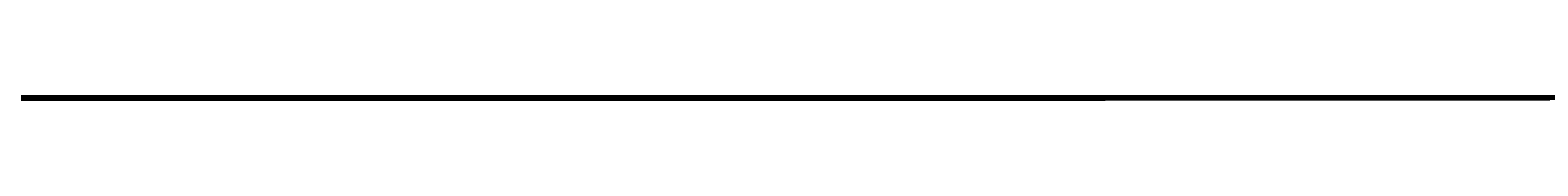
# Model space of a CAD drawing. Header units: millimetres. Extents: x -12354389001 to 271431, y -126469 to 48347.
# Tile 61 of 79: x -12327779102 to -12327565168, y -42912 to -42351. Entities that reach past the tile are written whole.
import ezdxf
from ezdxf.enums import TextEntityAlignment as Align

# ---------------------------------------------------------------- set-up
doc = ezdxf.new("R2010")
doc.units = ezdxf.units.MM
for name, pattern in [('1', [0]), ('4', [5, 3, -2]), ('BGS', [10, 0, 10])]:
    doc.linetypes.add(name, pattern=pattern)
doc.layers.get('0').update_dxf_attribs({"lineweight": 9})
doc.layers.add('00 opisy', color=7, linetype='Continuous', lineweight=25)
doc.layers.add('EBUPP', color=7, linetype='1', lineweight=30)
for name, color, linetype in [('EBUOA', 7, 'Continuous'), ('EDZPD', 3, '1'), ('EDZTD', 3, 'Continuous'), ('SDROK', 7, 'Continuous'), ('SDRPK', 7, '1'), ('SZOPO', 7, 'BGS'), ('SZZPZ', 102, 'Continuous'), ('UCCOA', 6, 'Continuous'), ('UCCOO', 6, 'Continuous'), ('UCCPA', 6, '1'), ('UCCPOR', 6, '1'), ('UCCTO', 6, 'Continuous'), ('UEEOA', 1, 'Continuous'), ('UEEOO', 1, 'Continuous'), ('UEEPA', 1, '1'), ('UEEPON', 1, '1'), ('UEETO', 1, 'Continuous'), ('UGGPOR', 2, '1'), ('UKKOA', 7, 'Continuous'), ('UKKOO', 1, 'Continuous'), ('UKKPA', 1, '1'), ('UKKPB', 1, '1'), ('UKKTO', 1, 'Continuous'), ('UTTOA', 7, 'Continuous'), ('UTTOO', 2, 'Continuous'), ('UTTPA', 1, '1'), ('UTTPO', 1, '1'), ('UTTTO', 2, 'Continuous'), ('UWWOA', 5, 'Continuous'), ('UWWOO', 5, 'Continuous'), ('UWWPA', 5, '1'), ('UWWPO', 5, '4'), ('UWWTO', 5, 'Continuous'), ('WUKOS', 7, 'Continuous'), ('WUKPS', 7, '1'), ('ZAKRES', 2, '1')]:
    doc.layers.add(name, color=color, linetype=linetype)
doc.styles.get("Standard").update_dxf_attribs({"font": 'arial.ttf'})

# ---------------------------------------------------------------- blocks, each defined once
blk = doc.blocks.new('DLI')
blk.add_circle((0, 0), 0.09)
for centre, start, end in [((0, 0.750093), 30.14144, 149.85856), ((-0.713298, 0.231779), 102.145781, 221.858708), ((0.713298, 0.231779), 318.141292, 77.854219), ((-0.440797, -0.606751), 174.149498, 293.852913), ((0.440797, -0.606751), 246.147087, 5.850502)]:
    blk.add_arc(centre, 0.75, start, end)
blk = doc.blocks.new('TRA')
for p, q in [((-5.5, 2.7539), (-5.5, 1.7539)), ((-4.5, 2.7539), (-4.5, 1.7539)), ((4.5, 2.7539), (4.5, 1.7539)), ((5.5, 2.7539), (5.5, 1.7539)), ((-0.5, -2.2461), (-0.5, -3.2461)), ((0.5, -2.2461), (0.5, -3.2461))]:
    blk.add_line(p, q)
blk = doc.blocks.new('WLZ')
blk.add_circle((0, 0), 0.4)
blk = doc.blocks.new('SLS')
blk.add_circle((0, 0), 0.35)
blk = doc.blocks.new('LAT')
for p, q in [((0, 1.2), (0, 2)), ((-2, 0), (-1.2, 0)), ((1.2, 0), (2, 0)), ((0, -1.2), (0, -2))]:
    blk.add_line(p, q)
blk = doc.blocks.new('STE')
for p, q in [((-1, 0.5), (-1, -0.5)), ((1, 0.5), (1, -0.5)), ((-1, 0), (1, 0))]:
    blk.add_line(p, q)
blk = doc.blocks.new('WLD')
for p, q in [((0.75, 0.5), (-0.75, 0.5)), ((-0.75, 0.5), (-0.75, -0.5)), ((0.75, -0.5), (0.75, 0.5)), ((-0.75, -0.5), (0.75, -0.5))]:
    blk.add_line(p, q)
blk = doc.blocks.new('WSP')
blk.add_circle((0, 0), 0.09)
blk = doc.blocks.new('Wrocławska 82')
at = {"layer": 'EBUPP', "linetype": '1'}
for p, q in [((-295016.04, 34129.8), (-295002.16, 34126.39)), ((-295002.16, 34126.39), (-295003.82, 34119.63)), ((-295003.82, 34119.63), (-294998.24, 34118.26)), ((-295005.9, 34111.24), (-295008.58, 34100.33)), ((-294990.59, 34107.48), (-295005.9, 34111.24)), ((-295007.63, 33869.96), (-294990.7, 33865.86)), ((-294997.12, 33856.75), (-295015.66, 33861.24)), ((-295001.54, 33838.5), (-294997.12, 33856.75)), ((-295006.5, 33826.9), (-295003.57, 33838.99)), ((-295003.57, 33838.99), (-295001.54, 33838.5)), ((-294999.54, 33825.22), (-295006.5, 33826.9)), ((-295006.64, 33734.96), (-295001.84, 33733.51)), ((-295001.84, 33733.51), (-295003.2, 33729.04)), ((-295003.2, 33729.04), (-295007.99, 33730.49)), ((-295001.68, 33718.66), (-295005.55, 33704.64)), ((-294987.05, 33714.63), (-295001.68, 33718.66)), ((-295005.55, 33704.64), (-295000.81, 33703.33))]:
    blk.add_line(p, q, dxfattribs=at)
at = {"layer": 'EDZPD', "linetype": '1'}
for p, q in [((-295022.5, 34151.52), (-294988.97, 34141.91)), ((-294993.25, 33742.6), (-295015.45, 33733.75)), ((-295002.75, 33725.69), (-294999.74, 33731.05)), ((-295002.75, 33725.69), (-295013.33, 33727.85)), ((-295005.12, 33690.17), (-295009.48, 33689.45)), ((-294993.64, 33686.42), (-295005.12, 33690.17)), ((-295002.62, 33684.61), (-295013.14, 33679.18)), ((-294995.32, 33683.17), (-295002.62, 33684.61)), ((-295004, 33679.07), (-294997.78, 33679.15)), ((-295008.81, 33674.35), (-295004, 33679.07))]:
    blk.add_line(p, q, dxfattribs=at)
at = {"layer": 'SDRPK', "linetype": '1'}
for p, q in [((-295008.74, 34171.58), (-294995.42, 34167.69)), ((-295011.47, 34169.81), (-294999.54, 34166.21)), ((-295003.88, 34164.16), (-295012.33, 34166.59)), ((-294987.57, 34159.19), (-295003.88, 34164.16)), ((-295014.02, 34156.23), (-295004.54, 34153.53)), ((-295004.54, 34153.53), (-294990.84, 34149.59)), ((-294987.22, 34083.2), (-295009.49, 34088.55)), ((-295020.09, 33998.61), (-294998.3, 33993.18)), ((-294914.93, 33943.43), (-295031.34, 33971.7)), ((-294931.78, 33940.05), (-295016.3, 33960.57)), ((-295029.76, 33907.16), (-295004.82, 33901.12)), ((-295004.82, 33901.12), (-294946.88, 33887.19)), ((-295012.32, 33898.07), (-294945.64, 33882.04)), ((-294986.99, 33876.26), (-295058.18, 33893.68)), ((-295039.22, 33885.37), (-294998.98, 33875.89)), ((-294998.46, 33854.54), (-295002.16, 33839.29)), ((-295004.29, 33839.85), (-295005.04, 33836.63)), ((-295002.16, 33839.29), (-295004.29, 33839.85)), ((-295005.04, 33836.63), (-295007.15, 33827.94)), ((-295003.36, 33824.78), (-295006.01, 33813.27)), ((-295003.36, 33824.78), (-295000.61, 33824.08)), ((-295015.86, 33805.83), (-295002.74, 33805.06)), ((-294995.01, 33794.31), (-295014.93, 33751.74)), ((-295000.79, 33781.94), (-295005.76, 33784.63)), ((-295005.03, 33762.28), (-294995.27, 33783.11)), ((-295009.41, 33753.05), (-295005.03, 33762.28)), ((-295002.63, 33728.04), (-295008.64, 33729.56)), ((-295002.67, 33718.97), (-294999.58, 33724.44)), ((-295011.17, 33721.37), (-295002.67, 33718.97)), ((-294999.11, 33721.16), (-295001.68, 33718.66)), ((-295002.67, 33718.97), (-295001.68, 33718.66)), ((-295015.74, 33691.52), (-294997.77, 33687.93)), ((-295010.33, 33671.83), (-295000.29, 33679.21))]:
    blk.add_line(p, q, dxfattribs=at)
at = {"layer": 'SDRPK', "linetype": '4'}
for p, q in [((-295000.92, 34126.91), (-295016.84, 34130.81)), ((-295002.51, 34120.12), (-295000.92, 34126.91)), ((-294999.1, 34119.31), (-295002.51, 34120.12)), ((-295006.48, 34104.4), (-295005.1, 34110.14)), ((-295005.1, 34110.14), (-294991.97, 34106.98)), ((-295006.49, 34104.4), (-295005.27, 34104)), ((-295005.27, 34104), (-295008.85, 34088.39)), ((-295006.33, 34095.19), (-294996.67, 34092.83)), ((-294997.02, 34091.41), (-295006.84, 34093.93)), ((-294997.81, 33978.25), (-295038.14, 33988.53)), ((-295010.89, 33977.71), (-294986.26, 33971.42)), ((-295007.28, 33871.39), (-294990.31, 33867.31)), ((-295026.49, 33856.35), (-295005.35, 33823.5)), ((-295008.38, 33811.54), (-295005.35, 33823.5)), ((-295009.89, 33776.45), (-295005.96, 33774.54)), ((-295005.96, 33774.54), (-295007.44, 33771.5))]:
    blk.add_line(p, q, dxfattribs=at)
at = {"layer": 'SDRPK', "linetype": '1'}
for centre, radius, start, end in [((-295050.033, 34063.0099), 99.86, 61.262121, 66.691352), ((-294974.9709, 34202.8128), 58.83, 242.626779, 250.550326), ((-295014.2905, 33817.4596), 9.28, 285.56716, 333.16237), ((-295003.091, 33817.265), 12.21, 271.64727, 310.56932), ((-295012.9785, 33756.9972), 20.18, 274.14464, 326.40072), ((-295002.5045, 33731.3276), 3.29, 267.8143, 315.9471), ((-295001.5502, 33669.2298), 16.98, 85.60848, 131.17876), ((-295002.2103, 33670.7013), 13.07, 77.26915, 145.25622), ((-295002.1371, 33671.0878), 10.58, 68.32831, 132.24478)]:
    blk.add_arc(centre, radius, start, end, dxfattribs=at)
at = {"layer": 'SZOPO', "linetype": 'BGS'}
for p, q in [((-295022.55, 34150.84), (-294994.54, 34142.76)), ((-295020.94, 33998), (-294999.16, 33992.5)), ((-294998.13, 33978.98), (-295036.23, 33988.93)), ((-295017.87, 33979.07), (-294995.14, 33973.23)), ((-295002.61, 33790.3), (-294996.18, 33800.76)), ((-295011.14, 33776.32), (-295002.61, 33790.3)), ((-294989.91, 33781.95), (-295007.59, 33750.6)), ((-295000.19, 33750), (-295001.23, 33748.19)), ((-294994.24, 33739), (-295011.38, 33735.86)), ((-294999.11, 33720.72), (-295001.41, 33718.76)), ((-294997.33, 33687.49), (-295015.47, 33691.36))]:
    blk.add_line(p, q, dxfattribs=at)
at = {"layer": 'UCCOA'}
for p, q in [((-295006.9188, 34043.2004), (-295000.5348, 34043.2004)), ((-295003.9787, 33850.0569), (-295005.289, 33849.3402)), ((-295011.5427, 33849.3402), (-295005.289, 33849.3402)), ((-295011.077, 33700.1134), (-295005.149, 33700.1134)), ((-295004.4862, 33698.4852), (-295005.149, 33700.1134))]:
    blk.add_line(p, q, dxfattribs=at)
at = {"layer": 'UCCPOR', "linetype": '1'}
for p, q in [((-295024.55, 34053.81), (-294998.28, 34047.24)), ((-294998.41, 34046.46), (-295024.74, 34053.03)), ((-294996.56, 34045.04), (-295004.23, 34009.4)), ((-295005.09, 34009.55), (-294997.51, 34044.62)), ((-295007.28, 34009.96), (-295005.09, 34009.55)), ((-295007.05, 34000.04), (-295005.09, 34009.55)), ((-295004.23, 34009.4), (-295006.25, 33999.99)), ((-295005.25, 34008.85), (-295006.59, 34009.18)), ((-295006.81, 34008.32), (-295005.41, 34007.99)), ((-295005.55, 34007.42), (-295007.72, 34007.97)), ((-295006.25, 34000), (-295014.43, 33966.18)), ((-295006.25, 34000), (-295006.25, 33999.99)), ((-295004.03, 33850.65), (-295018.09, 33816.86)), ((-294999.69, 33849.51), (-295004.03, 33850.65)), ((-295017.5, 33815.8), (-295003.49, 33849.51)), ((-295003.49, 33849.51), (-294999.92, 33848.56)), ((-295020.15, 33702.31), (-294997.11, 33694.88)), ((-295003.43, 33700.32), (-295003.9, 33698.62)), ((-294998.29, 33699.01), (-295003.43, 33700.32)), ((-295001.59, 33694.98), (-295014.15, 33698.96)), ((-295004.93, 33698.86), (-295005.27, 33697.51)), ((-295003.9, 33698.62), (-295004.93, 33698.86)), ((-295003.9, 33698.62), (-295002.81, 33698.25)), ((-295002.81, 33698.25), (-295003.28, 33696.87)), ((-294985.65, 33689.88), (-295001.59, 33694.98))]:
    blk.add_line(p, q, dxfattribs=at)
at = {"layer": 'UCCTO'}
for p, q in [((-295008.715, 34044.7524), (-295000.4636, 34044.7524)), ((-295008.1936, 33851.2416), (-294999.7251, 33851.2416)), ((-295003.71, 33849.87), (-295005.1611, 33848.2296)), ((-295013.901, 33848.2296), (-295005.1611, 33848.2296))]:
    blk.add_line(p, q, dxfattribs=at)
at = {"layer": 'UEEPON', "linetype": '1'}
for p, q in [((-295008.97, 34169.79), (-295001.94, 34168.18)), ((-295001.94, 34168.18), (-295000.34, 34167.81)), ((-295010.43, 34166.88), (-295005.61, 34165.39)), ((-295005.61, 34165.39), (-295003.43, 34164.71)), ((-295003.43, 34164.71), (-295001.85, 34164.22)), ((-295001.85, 34164.22), (-294999.23, 34163.41)), ((-295012.33, 34153.47), (-295002.93, 34150.16)), ((-295002.16, 34150.34), (-295009.31, 34151.92)), ((-295012.93, 34150.35), (-295005.91, 34148.29)), ((-294999.88, 34149.76), (-295002.16, 34150.34)), ((-295002.93, 34150.16), (-294995.52, 34147.57)), ((-295005.87, 34149.41), (-295006.85, 34149.71)), ((-295001.96, 34148.36), (-295005.87, 34149.41)), ((-295007.22, 34148.33), (-295006.24, 34148.03)), ((-294996.23, 34146.75), (-295001.96, 34148.36)), ((-295006.24, 34148.03), (-295005.85, 34148.27)), ((-295005.91, 34148.29), (-295002.96, 34147.46)), ((-295002.96, 34147.46), (-295001.18, 34146.94)), ((-295001.18, 34146.94), (-294998.48, 34146.16)), ((-295011.29, 34091.36), (-295001.41, 34089.08)), ((-295001.41, 34089.08), (-294999.07, 34088.54)), ((-295003.39, 34087.65), (-295008.43, 34088.63)), ((-295002.2, 34087.39), (-295003.39, 34087.65)), ((-294999.45, 34086.8), (-295002.2, 34087.39)), ((-294998.32, 33988.92), (-295010.93, 33991.97)), ((-295026.96, 33894.37), (-294985.22, 33883.78)), ((-294966.2, 33878.26), (-295008.12, 33887.42)), ((-294990.93, 33877.17), (-295008.53, 33881.51)), ((-295002.36, 33856.77), (-295002.02, 33857.92)), ((-295010.94, 33857.69), (-295003.06, 33855.67)), ((-295003.06, 33855.67), (-295002.36, 33856.77)), ((-295001.18, 33799.84), (-294998.17, 33803.92)), ((-295011.26, 33802.15), (-295001.18, 33799.84)), ((-295004.42, 33777), (-295008.5, 33779.6)), ((-295003.72, 33776), (-295004.18, 33776.65)), ((-295005.77, 33772.84), (-295003.72, 33776)), ((-295011.95, 33766.09), (-295005.77, 33772.84)), ((-294993.73, 33739.41), (-295002.12, 33737.52)), ((-295002.12, 33737.52), (-295002.69, 33736.69)), ((-295001.89, 33736.8), (-294998.86, 33737.23)), ((-294994.4, 33737.07), (-295001.36, 33736.39)), ((-295001.36, 33736.39), (-294999.76, 33736.93)), ((-295004.67, 33736.41), (-295001.89, 33736.8)), ((-295002.69, 33736.69), (-295003.01, 33736.23)), ((-295009.3, 33735.77), (-295004.67, 33736.41)), ((-295003.01, 33736.23), (-295001.36, 33736.39)), ((-295002.71, 33735.94), (-295001.36, 33736.39)), ((-295006.75, 33735.87), (-295003.01, 33736.23)), ((-295003.01, 33736.23), (-295003.36, 33735.72)), ((-295003.36, 33735.72), (-295002.71, 33735.94)), ((-295004.48, 33735.35), (-295003.36, 33735.72)), ((-295003.36, 33735.72), (-295003.62, 33735.35)), ((-295003.5, 33735.44), (-295003.54, 33735.32)), ((-295003.5, 33735.44), (-295001.78, 33735.11)), ((-295004.77, 33734.41), (-295004.48, 33735.35)), ((-295003.76, 33735.38), (-295003.91, 33734.93)), ((-295003.62, 33735.35), (-295003.91, 33734.93)), ((-295003.76, 33735.38), (-295003.62, 33735.35)), ((-295003.62, 33735.35), (-295003.54, 33735.32)), ((-295003.89, 33734.2), (-295003.54, 33735.32)), ((-294996.89, 33733.66), (-295003.54, 33735.32)), ((-295001.78, 33735.11), (-294998.73, 33734.51)), ((-295003.91, 33734.93), (-295004.37, 33734.26)), ((-295003.91, 33734.93), (-295004.14, 33734.22)), ((-294995.88, 33719.83), (-295006.73, 33722.59)), ((-295001.54, 33719.32), (-295003.95, 33717.7)), ((-294996.08, 33717.98), (-295001.54, 33719.32)), ((-295003.7, 33717.62), (-295001.46, 33719.1)), ((-295001.46, 33719.1), (-294996.22, 33717.87)), ((-295003.95, 33717.7), (-295005.8, 33711.17)), ((-295006.34, 33708.44), (-295003.7, 33717.62)), ((-295005.8, 33711.17), (-295006.57, 33708.47)), ((-295008.92, 33694.2), (-294989.26, 33688.62)), ((-295010.84, 33693.48), (-294997.04, 33688.52)), ((-295001.67, 33685.35), (-295001.18, 33685.41)), ((-295001.18, 33685.41), (-294998.86, 33684.83)), ((-295006.42, 33684.85), (-295001.67, 33685.35))]:
    blk.add_line(p, q, dxfattribs=at)
at = {"layer": 'UEETO'}
for p, q in [((-295002.36, 33856.77), (-295003.4691, 33853.2695)), ((-295012.209, 33853.2695), (-295003.4691, 33853.2695)), ((-295010.9847, 33802.3184), (-295001.9733, 33802.3184)), ((-295007.7176, 33780.5683), (-294998.9777, 33780.5683)), ((-295004.32, 33734.29), (-295001.9392, 33732.1562)), ((-295001.9392, 33732.1562), (-294993.9592, 33732.1562))]:
    blk.add_line(p, q, dxfattribs=at)
at = {"layer": 'UGGPOR', "linetype": '1'}
for p, q in [((-295015.97, 34151.93), (-295005.2, 34148.91)), ((-295005.2, 34148.91), (-294993.85, 34145.78)), ((-295006.67, 34147.91), (-294998.49, 34145.64))]:
    blk.add_line(p, q, dxfattribs=at)
at = {"layer": 'UKKOA'}
for p, q in [((-295002.82, 34085.72), (-295005.9968, 34084.7405)), ((-295012.0551, 34084.7405), (-295005.9968, 34084.7405)), ((-295001.6339, 33997.4277), (-294998.0465, 33997.3936)), ((-295010.6556, 33873.5767), (-295004.4019, 33873.5767)), ((-294999.33, 33808.61), (-295001.282, 33806.224)), ((-295007.6008, 33806.224), (-295001.282, 33806.224)), ((-295004.9171, 33783.5515), (-295004.68, 33785.7597)), ((-295004.68, 33785.7597), (-294998.3612, 33785.7597)), ((-295002.6471, 33782.358), (-294999.9344, 33782.8229)), ((-295010.134, 33741.7382), (-295004.0757, 33741.7382)), ((-295002.4424, 33741.0478), (-295004.0757, 33741.7382)), ((-295008.9304, 33647.4004), (-295002.6116, 33647.4004))]:
    blk.add_line(p, q, dxfattribs=at)
at = {"layer": 'UKKPB', "linetype": '1'}
for p, q in [((-295004.45, 34159.75), (-294993.84, 34164.51)), ((-295008.14, 34160.57), (-295004.54, 34159.77)), ((-295004.54, 34159.77), (-294996.86, 34158.06)), ((-294994.61, 34120.99), (-295003.82, 34119.63)), ((-295005.13, 34099.04), (-295023.7, 34102.76)), ((-295003.46, 34098.7), (-295005.13, 34099.04)), ((-294986.32, 34095.26), (-295003.46, 34098.7)), ((-295003.3, 34085.86), (-295018.66, 34089.5)), ((-294998.22, 34084.63), (-295002.33, 34085.62)), ((-295003.08, 34085.52), (-295007.63, 34082.23)), ((-295004.57, 34078.67), (-295002.82, 34085.47)), ((-295004.6, 34066.8), (-295001.11, 34080.88)), ((-295006.55, 34070.61), (-295004.57, 34078.67)), ((-295004.76, 34066.15), (-295004.6, 34066.8)), ((-295004.89, 34065.62), (-295004.76, 34066.15)), ((-295005.01, 34065.14), (-295004.89, 34065.62)), ((-295008.31, 34051.82), (-295005.01, 34065.14)), ((-294999.31, 34009.98), (-295001.36, 34000)), ((-295002.53, 33997.43), (-295012.79, 34000)), ((-295001.36, 34000), (-295001.88, 33997.49)), ((-294980.8, 33991.92), (-295001.55, 33997.18)), ((-295010.99, 33873.22), (-295002.44, 33871.05)), ((-295002.44, 33871.05), (-294999.3, 33870.25)), ((-295023.95, 33814.08), (-294999.63, 33808.65)), ((-295005.32, 33783.29), (-295027.16, 33787.73)), ((-295004.76, 33783.11), (-295003.23, 33782.29)), ((-295002.72, 33781.97), (-294992.14, 33775.99)), ((-294993.32, 33747.38), (-295006.67, 33722.81)), ((-294999.21, 33745.91), (-295001.94, 33740.97)), ((-295002.46, 33740.67), (-295011.57, 33740.23))]:
    blk.add_line(p, q, dxfattribs=at)
at = {"layer": 'UKKTO'}
for p, q in [((-295002.82, 34085.72), (-295004.9076, 34083.5727)), ((-295013.1047, 34083.5727), (-295004.9076, 34083.5727)), ((-295002.04, 33997.28), (-295000.835, 33997.6186)), ((-295010.6288, 33873.6767), (-295001.5631, 33873.6767)), ((-294999.33, 33808.61), (-295001.1749, 33806.624)), ((-295009.9148, 33806.624), (-295001.1749, 33806.624)), ((-295005.03, 33783.24), (-295004.6532, 33785.8597)), ((-295004.6532, 33785.8597), (-294995.6419, 33785.8597)), ((-295002.97, 33782.14), (-295000.1392, 33782.373)), ((-295012.7085, 33741.8382), (-295003.9685, 33741.8382)), ((-295002.19, 33740.8), (-295003.9685, 33741.8382))]:
    blk.add_line(p, q, dxfattribs=at)
at = {"layer": 'UTTPO', "linetype": '1'}
for p, q in [((-295003.37, 34175.79), (-295003.22, 34176.48)), ((-295003.42, 34175.54), (-295003.37, 34175.79)), ((-295002.95, 34175.38), (-295003.42, 34175.54)), ((-294999.23, 34174.13), (-295002.95, 34175.38)), ((-295002.61, 34147.99), (-295000.88, 34153.68)), ((-295003.07, 34146.67), (-295011.36, 34149.02)), ((-295002.68, 34147.75), (-295002.61, 34147.99)), ((-295002.17, 34147.6), (-295002.68, 34147.75)), ((-294993.78, 34145.1), (-295002.17, 34147.6)), ((-294998.33, 34145.25), (-295003.07, 34146.67)), ((-294946.87, 34117.37), (-295012.89, 34133.94)), ((-294964.87, 34119.17), (-295018.52, 34133.12)), ((-295011.86, 34090.08), (-295003.68, 34088.32)), ((-295003.68, 34088.32), (-295003.3, 34088.21)), ((-295003.3, 34088.21), (-294981.59, 34082.39)), ((-295007.84, 34079.19), (-294992.97, 34076.8)), ((-295032.74, 33995.64), (-295001.71, 33988.37)), ((-295001.71, 33988.37), (-294990.99, 33985.44))]:
    blk.add_line(p, q, dxfattribs=at)
at = {"layer": 'UTTTO'}
blk.add_line((-295008.3272, 34079.9609), (-295000.0758, 34079.9609), dxfattribs=at)
at = {"layer": 'UWWOO'}
for p, q in [((-295005.83, 33777.77), (-295002.1597, 33778.1894)), ((-295002.1597, 33778.1894), (-294996.1666, 33778.1894))]:
    blk.add_line(p, q, dxfattribs=at)
at = {"layer": 'UWWPO', "linetype": '1'}
for p, q in [((-294998.46, 34170.55), (-295010.96, 34172.65)), ((-294986.95, 33990.76), (-295024.48, 34000)), ((-294999.47, 33893.57), (-295014.91, 33897.23)), ((-295004.37, 33893.71), (-295014.13, 33896.05)), ((-294981.4, 33888.24), (-295004.37, 33893.71)), ((-295017.05, 33839.9), (-295004.25, 33836.19)), ((-295000.89, 33812.03), (-295017.55, 33815.58)), ((-295005.7, 33778.04), (-294998.31, 33792.98)), ((-295006.06, 33777.96), (-295006.8, 33778.29)), ((-295013.53, 33766.57), (-295006.01, 33777.53))]:
    blk.add_line(p, q, dxfattribs=at)
at = {"layer": 'UWWTO'}
for p, q in [((-295005.83, 33777.77), (-295001.2914, 33779.8134)), ((-295001.2914, 33779.8134), (-294992.4972, 33779.8134))]:
    blk.add_line(p, q, dxfattribs=at)
at = {"layer": 'WUKPS', "linetype": '1'}
for p, q in [((-295004.08, 34176.72), (-295005.54, 34171.64)), ((-295001.19, 34175.89), (-295001.87, 34173.55)), ((-295003.06, 34171.04), (-294994.64, 34173.92)), ((-295010.23, 34172.79), (-295003.06, 34171.04)), ((-294999.11, 34132.79), (-295014.45, 34136.92)), ((-295008.61, 34136.63), (-294996.13, 34133.39)), ((-295005.83, 34135.91), (-295005.99, 34135.29)), ((-295003.9, 34135.4), (-295004.22, 34134.17)), ((-295001.96, 34134.9), (-295002.12, 34134.27)), ((-295000.17, 33881.36), (-295038.91, 33890.64)), ((-295029.07, 33889.59), (-294991.63, 33880.15)), ((-295004.86, 33883.49), (-295004.98, 33883.01)), ((-295002.92, 33883), (-295003.15, 33882.07))]:
    blk.add_line(p, q, dxfattribs=at)
at = {"layer": 'ZAKRES', "linetype": '1'}
for p, q in [((-295022.58, 34151.49), (-294952.41, 34131.44)), ((-294993.26, 33742.59), (-295015.61, 33733.65))]:
    blk.add_line(p, q, dxfattribs=at)
at = {"layer": 'SZZPZ'}
for name, p in [('TRA', (-295009.88, 34174.28)), ('DLI', (-295001.74, 34174.61)), ('TRA', (-294995.68, 34169.21)), ('DLI', (-295006.34, 34144.95)), ('TRA', (-295006.35, 34139.22)), ('TRA', (-295009.03, 34130.58)), ('DLI', (-295002.68, 34090.63)), ('DLI', (-295004.56, 33992.79)), ('TRA', (-295004.97, 33984.65)), ('DLI', (-295003.47, 33972.13)), ('TRA', (-294997.11, 33965.18)), ('TRA', (-295008.11, 33931.44)), ('TRA', (-295002.61, 33909.52)), ('TRA', (-295006.02, 33887.89)), ('DLI', (-295003.26, 33884.34)), ('DLI', (-295005.22, 33883.55)), ('TRA', (-295011.03, 33842.31)), ('TRA', (-294995.88, 33740.26)), ('DLI', (-294999.77, 33732.83)), ('DLI', (-295007.45, 33717.78)), ('TRA', (-295008.28, 33711.33)), ('TRA', (-295003.91, 33692.11)), ('DLI', (-295000.13, 33690.55)), ('DLI', (-295002.73, 33688.06)), ('DLI', (-295005.26, 33687.66)), ('DLI', (-295001.62, 33679.19)), ('DLI', (-295004.94, 33678.07)), ('TRA', (-295000.5, 33669.98)), ('TRA', (-295007.16, 33658.51))]:
    blk.add_blockref(name, p, dxfattribs=at)
at = {"layer": 'UCCPA'}
for p in [(-295003.71, 33849.87), (-295004.46, 33698.19)]:
    blk.add_blockref('WLZ', p, dxfattribs=at)
at = {"layer": 'UEEPA'}
for name, p, rotation in [('STE', (-295002.36, 33856.77), 346.26), ('LAT', (-295004.16, 33776.74), 91.05999), ('STE', (-295004.32, 33734.29), 343.899999), ('LAT', (-295006.92, 33722.76), 88.91001)]:
    blk.add_blockref(name, p, dxfattribs=dict(at, rotation=rotation))
for p in [(-295006.4, 33780.16), (-295004.87, 33778.9), (-295004.18, 33776.9)]:
    blk.add_blockref('SLS', p, dxfattribs=at)
at = {"layer": 'UKKPA'}
for name, p, rotation in [('WLD', (-295002.82, 34085.72), 349.23), ('WLZ', (-295001.01, 34081.17), 345.85), ('WLD', (-295002.04, 33997.28), 343.09)]:
    blk.add_blockref(name, p, dxfattribs=dict(at, rotation=rotation))
for p in [(-295005.03, 33783.24), (-295002.97, 33782.14), (-295002.19, 33740.8)]:
    blk.add_blockref('WLZ', p, dxfattribs=at)
at = {"layer": 'UTTPA'}
for p, rotation in [((-295003.42, 34175.54), 341.4400009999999), ((-295002.65, 34147.74), 343.3999999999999)]:
    blk.add_blockref('WLD', p, dxfattribs=dict(at, rotation=rotation))
at = {"layer": 'UWWPA'}
blk.add_blockref('WLZ', (-295005.83, 33777.77), dxfattribs=at)
at = {"layer": 'WUKOS'}
for p in [(-295003.18, 34170.84), (-295005.48, 34158.75), (-295001.58, 34134.88), (-295001.87, 34126.39), (-295003.53, 34119.84), (-295005.25, 34103.98), (-295003.87, 33994.65), (-295003.36, 33824.9), (-295005.25, 33805), (-295004.22, 33776.91), (-295001.35, 33748.15), (-295004.52, 33738.95), (-295005.87, 33704.47), (-295001.41, 33686.46), (-295002.03, 33683.86), (-295002.39, 33681.65), (-295004.34, 33675.97), (-295005.09, 33665.29)]:
    blk.add_blockref('WSP', p, dxfattribs=at)
at = {"layer": 'EBUOA', "oblique": 15}
blk.add_text('e', height=2.5, dxfattribs=at).set_placement((-295005.33, 33731.64))
at = {"layer": 'EDZTD', "oblique": 15}
for s, p in [('1', (-295006.2, 34028.63)), ('23', (-295008.04, 33731.12)), ('253/2', (-295008.58, 33660.54))]:
    blk.add_text(s, height=2.5, dxfattribs=at).set_placement(p, align=Align.TOP_LEFT)
at = {"layer": 'SDROK', "oblique": 15}
for s, rotation, p in [('ch.bet.', 343.21, (-295003.98, 34165.55)), ('asf.', 345.92, (-295003.46, 33873.52)), ('bet.', 346.39, (-295002.75, 33869.06)), ('ch.bruk', 75.78, (-295006.19, 33814.38)), ('bet', 64.89, (-295007.45, 33761.1))]:
    blk.add_text(s, height=1.5, rotation=rotation, dxfattribs=at).set_placement(p)
for s, p in [('asf.', (-295007.08, 34018.83)), ('wyw.', (-295005.07, 33780))]:
    blk.add_text(s, height=1.5, dxfattribs=at).set_placement(p)
at = {"layer": 'UCCOA', "oblique": 15}
for s, p in [('214.07', (-294999.89, 34045.6)), ('212.68', (-295004.65, 33851.74)), ('211.98', (-295004.51, 33702.51))]:
    blk.add_text(s, height=1.8, dxfattribs=at).set_placement(p, align=Align.TOP_RIGHT)
for s, p in [('212.24', (-295003.42, 34043.33)), ('211.03', (-295011.6, 34007.04)), ('c', (-295003.29, 33850.75)), ('210.42', (-295008.23, 33849.39)), ('209.78', (-295008.21, 33700.22)), ('c', (-295005.83, 33698.08))]:
    blk.add_text(s, height=1.8, dxfattribs=at).set_placement(p)
at = {"layer": 'UCCOO', "oblique": 15}
blk.add_text('c.o', height=1.8, rotation=346, dxfattribs=at).set_placement((-295006.09, 34048.49))
at = {"layer": 'UCCTO', "oblique": 15}
for s, rotation, p in [('1-1.2/25', 346.3571, (-295005.87, 34050.06)), ('1-1.1/44', 79.7432, (-295002.45, 34025.81))]:
    blk.add_text(s, height=1.5, rotation=rotation, dxfattribs=at).set_placement(p, align=Align.TOP_LEFT)
for s, p in [('921d-3-2', (-294999.93, 34046.75)), ('971b-1-10', (-295004.63, 33850.23))]:
    blk.add_text(s, height=1.5, dxfattribs=at).set_placement(p, align=Align.TOP_RIGHT)
blk.add_text('971b-1-11', height=1.5, dxfattribs=at).set_placement((-294999.19, 33851.74), align=Align.RIGHT)
at = {"layer": 'UEEOA', "oblique": 15}
for p in [(-295002.4, 33856.7), (-295003.42, 33734.98)]:
    blk.add_text('e', height=1.8, dxfattribs=at).set_placement(p, align=Align.TOP_LEFT)
at = {"layer": 'UEEOO', "oblique": 15}
for s, rotation, p in [('eN', 347.06, (-295005.48, 34170.03)), ('eN', 342.77, (-295005.85, 34166.59)), ('eW', 343.32, (-295008.2, 34151.13)), ('eWA', 341.57, (-295010.97, 34149.54)), ('eNA', 343.8, (-295005.47, 34148.93)), ('eNA', 347.85, (-295001.29, 34086.65)), ('eNA', 347.67, (-295010.68, 33888.99)), ('eWA', 18.44, (-295001.69, 33737.24)), ('eNA', 7.97, (-295006.14, 33737.17)), ('eWA', 349.02, (-295001.96, 33736.14)), ('eNA', 74.21, (-295005.19, 33711.21)), ('eNA', 1.9415, (-295006.26, 33684.83))]:
    blk.add_text(s, height=1.8, rotation=rotation, dxfattribs=at).set_placement(p, align=Align.TOP_LEFT)
blk.add_text('215.18', height=1.8, dxfattribs=at).set_placement((-295009.96, 34169.43), align=Align.TOP_LEFT)
at = {"layer": 'UEETO', "oblique": 15}
for s, rotation, p in [('1-1.1/44', 347.8289, (-295007.73, 33888.17)), ('1-1.2/65', 348.5813, (-295009.97, 33858.34)), ('1-1.1/54', 10.3049, (-295009.78, 33736.52))]:
    blk.add_text(s, height=1.5, rotation=rotation, dxfattribs=at).set_placement(p, align=Align.TOP_LEFT)
blk.add_text('971b-1-17', height=1.5, dxfattribs=at).set_placement((-295002.93, 33855.27), align=Align.TOP_RIGHT)
for s, p in [('971b-1-58', (-295010.85, 33802.82)), ('971b-1-13', (-295007.58, 33781.07))]:
    blk.add_text(s, height=1.5, dxfattribs=at).set_placement(p)
blk.add_text('971b-3-1', height=1.5, dxfattribs=at).set_placement((-295001.81, 33734.16), align=Align.TOP_LEFT)
at = {"layer": 'UKKOA', "oblique": 15}
for s, p in [('214.13', (-295005.35, 34085.34)), ('211.54', (-295003.43, 33742.34))]:
    blk.add_text(s, height=1.8, dxfattribs=at).set_placement(p, align=Align.RIGHT)
for s, p in [('k', (-295002.48, 34085.18)), ('212.28', (-295008.87, 34084.75)), ('k', (-295001.77, 34082.39)), ('k', (-295002.87, 33998.69)), ('210.30', (-295004.14, 33807.23)), ('ndo.', (-295004, 33785.75)), ('k', (-295006.24, 33783.96)), ('k', (-295004.55, 33782.66)), ('k', (-295002.37, 33742.41)), ('210.25', (-295006.7, 33741.74)), ('210.58', (-295008.77, 33649.8)), ('207.49', (-295008.84, 33648.41))]:
    blk.add_text(s, height=1.8, dxfattribs=at).set_placement(p, align=Align.TOP_LEFT)
for s, p in [('212.68', (-295010.49, 33874.18)), ('212.37', (-295004.52, 33786.36))]:
    blk.add_text(s, height=1.8, dxfattribs=at).set_placement(p)
blk.add_text('212.05', height=1.8, dxfattribs=at).set_placement((-295000.64, 33808.62), align=Align.TOP_RIGHT)
at = {"layer": 'UKKOO', "oblique": 15}
for s, rotation, p in [('k500', 347.48, (-295008.26, 34161.95)), ('kA', 348.65, (-295002.78, 34099.64)), ('kA', 76.12, (-295005.86, 34067.2)), ('k150', 345.72, (-295002.68, 33872.44))]:
    blk.add_text(s, height=1.8, rotation=rotation, dxfattribs=at).set_placement(p, align=Align.TOP_LEFT)
at = {"layer": 'UKKTO', "oblique": 15}
for s, rotation, p in [('1-1.1/152', 351.1796, (-295004.16, 34099.79)), ('1-1.1/147', 75.7741, (-295007.86, 34069.96)), ('1-1.1/148', 76.373, (-295005.03, 34069.17)), ('1-1.1/10', 347.7252, (-295006.54, 33873.03)), ('1-1.1/134', 2.7006, (-295013.97, 33741.2))]:
    blk.add_text(s, height=1.5, rotation=rotation, dxfattribs=at).set_placement(p, align=Align.TOP_LEFT)
for s, p in [('921d-3-9', (-295004.37, 34085.57)), ('971b-1-31', (-295000.64, 33808.62))]:
    blk.add_text(s, height=1.5, dxfattribs=at).set_placement(p, align=Align.TOP_RIGHT)
for s, p in [('971b-1-48', (-295010.49, 33874.18)), ('971b-1-23', (-295004.52, 33786.36))]:
    blk.add_text(s, height=1.5, dxfattribs=at).set_placement(p)
blk.add_text('971b-3-11', height=1.5, dxfattribs=at).set_placement((-295003.43, 33742.34), align=Align.RIGHT)
at = {"layer": 'UTTOA', "oblique": 15}
for p in [(-295004.9, 34175.58), (-295003.06, 34148.71)]:
    blk.add_text('t', height=1.8, dxfattribs=at).set_placement(p)
at = {"layer": 'UTTOO', "oblique": 15}
for s, rotation, p in [('t', 344.98, (-295004.29, 34087.32)), ('tA', 346.79, (-295006.24, 33989.57))]:
    blk.add_text(s, height=1.8, rotation=rotation, dxfattribs=at).set_placement(p)
at = {"layer": 'UTTTO', "oblique": 15}
for s, rotation, p in [('1-1.2/36', 346.9544, (-295004.55, 34089.42)), ('1-1.1/33', 348.9063, (-295004.34, 33989.94))]:
    blk.add_text(s, height=1.5, rotation=rotation, dxfattribs=at).set_placement(p, align=Align.TOP_LEFT)
blk.add_text('921d-3-2', height=1.5, dxfattribs=at).set_placement((-295008.19, 34080.46))
at = {"layer": 'UWWOA', "oblique": 15}
for p in [(-295007.66, 33777.45), (-295005.66, 33776.96)]:
    blk.add_text('w', height=1.8, dxfattribs=at).set_placement(p)
at = {"layer": 'UWWOO', "oblique": 15}
blk.add_text('wA', height=1.8, rotation=347.99, dxfattribs=at).set_placement((-295001.48, 33812.42))
for s, p in [('210.31', (-295012.71, 33779.14)), ('212.17', (-295002, 33778.79)), ('210.27', (-295002.43, 33777.55))]:
    blk.add_text(s, height=1.8, dxfattribs=at).set_placement(p)
at = {"layer": 'UWWTO', "oblique": 15}
blk.add_text('1-1.2/34', height=1.5, rotation=351.4774, dxfattribs=at).set_placement((-295005.29, 33814.03), align=Align.TOP_LEFT)
at = {"layer": 'WUKOS', "oblique": 15}
for s, rotation, p in [('215.47', 343.72, (-295002.95, 34170.71)), ('215.43', 343.72, (-295003.86, 34169.16)), ('215.02', 343.92, (-295012.2, 34165.43)), ('215.31', 343.06, (-295005.2, 34158.51)), ('215.19', 344.07, (-295006.32, 34154.15)), ('215.21', 344.07, (-295006.66, 34153.13)), ('215.32', 333.82, (-295007.4, 34152.04)), ('213.88', 347.18, (-295003.59, 33994.73)), ('213.16', 347.83, (-295010.94, 33885.2)), ('212.78', 345.69, (-295011.62, 33882.99)), ('212.68', 345.45, (-295001.99, 33880.18)), ('212.63', 346.6, (-295002.51, 33878.96)), ('212.53', 347.88, (-295002.99, 33877.15)), ('212.56', 346.01, (-295003.44, 33875.75)), ('212.48', 79.65, (-295004.3, 33821)), ('211.71', 351.31, (-295002.2, 33682.92)), ('211.77', 352.45, (-295002.61, 33680.65))]:
    blk.add_text(s, height=1.8, rotation=rotation, dxfattribs=at).set_placement(p)
for s, p in [('214.79', (-295002.05, 34125.27)), ('214.76', (-295003.15, 34120.15)), ('214.69', (-295004.76, 34104.31)), ('214.35', (-295011.51, 34090.59)), ('214.27', (-295007.19, 34081.75)), ('214.61', (-295012.12, 34080.59)), ('214.24', (-295008.11, 34078.01)), ('214.28', (-295011.51, 34065.35)), ('213.79', (-295013.27, 33971.58)), ('213.08', (-295002.74, 33962.73)), ('212.67', (-295009.21, 33873.83)), ('212.66', (-295006.66, 33871.94)), ('212.57', (-295009.09, 33853.41)), ('212.52', (-295011.11, 33824.51)), ('212.49', (-295010.3, 33818.72)), ('212.43', (-295008.08, 33811.48)), ('212.13', (-295009.21, 33804.09)), ('212.39', (-295011.3, 33800.68)), ('212.27', (-295007.88, 33799.84)), ('212.28', (-295006.58, 33789.14)), ('212.35', (-295012.17, 33777.47)), ('212.14', (-295009.55, 33776.58)), ('212.17', (-295003.45, 33776.24)), ('212.11', (-295007.02, 33771.6)), ('211.96', (-295007.78, 33766.57)), ('211.37', (-295004.05, 33759.41)), ('211.60', (-295006.79, 33750.65)), ('211.60', (-295005.68, 33748.03)), ('211.62', (-295004.28, 33737.92)), ('211.69', (-295011.18, 33734.53)), ('212.23', (-295012.89, 33729.76)), ('212.08', (-295006.24, 33722.81)), ('212.29', (-295010.05, 33703.73)), ('212.20', (-295008.4, 33694.78)), ('210.89', (-295004.34, 33674.8)), ('210.50', (-295004.67, 33665.61))]:
    blk.add_text(s, height=1.8, dxfattribs=at).set_placement(p)

msp = doc.modelspace()

# ---------------------------------------------------------------- block references
at = {"layer": '00 opisy', "color": 7, "ltscale": 0.5, "xscale": 41788.44072896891, "zscale": 41788.44072896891}
msp.add_blockref('Wrocławska 82', (72579.819, -76527.721), dxfattribs=at)

doc.saveas('drawing.dxf')
